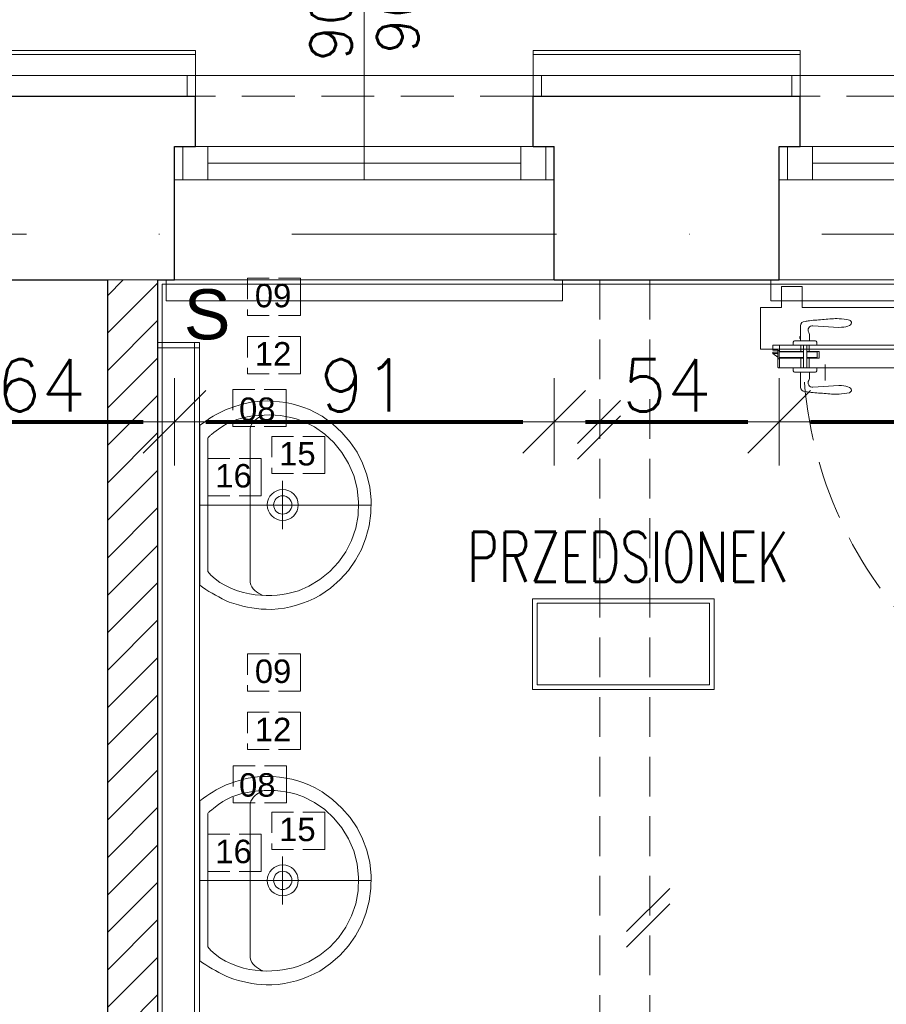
# Model space of a CAD drawing. Header units: metres. Extents: x 7408630 to 15602436, y 5561464 to 13303678.
# Tile 118 of 123: x 7412250 to 7412458, y 5567110 to 5567346. Entities that reach past the tile are written whole.
import ezdxf
from ezdxf.enums import TextEntityAlignment as Align

# ---------------------------------------------------------------- set-up
doc = ezdxf.new("R2010")
doc.units = ezdxf.units.M
doc.header["$MEASUREMENT"] = 0
for name, pattern in [('CARKOVANA', [7.5, 5, -2.5]), ('CENTER', [0.6, 0.375, -0.075, 0.075, -0.075]), ('DASHDOT', [25.4, 12.7, -6.35, 0, -6.35]), ('HIDDEN', [9.525, 6.35, -3.175]), ('Hidden Line', [391.222223, 282.222223, -109]), ('HIDDEN2', [4.7625, 3.175, -1.5875])]:
    doc.linetypes.add(name, pattern=pattern)
for name, color, linetype, lineweight in [('!! 0_ Istn-okna', 6, 'Continuous', 13), ('!! 0_ Istn-sciany', 3, 'Continuous', 30), ('!! 0_ Istn-widok', 1, 'Continuous', 15), ('!! 0_Istn-cienka', 4, 'Continuous', 9), ('!! 0_Opis_okna', 8, 'Continuous', 15), ('!! 0_Opis_pom', 9, 'Continuous', 13), ('!! 0_Osie', 1, 'DASHDOT', 13), ('!! 0_Widok', 1, 'Continuous', 15), ('!! 1_ tynk zewn  - nowy', 21, 'Continuous', 20), ('!! 1_hatch projektowane ściany', 4, 'Continuous', 5), ('!! 1_OPIS POM NOWE', 140, 'Continuous', 5), ('!! 2 ZABUDOWA GK-MDF', 54, 'Continuous', 13), ('!! 2_ remont Ocieplenie', 4, 'ZIGZAG', 5), ('!! 2_Drzwi - nowe remont', 33, 'Continuous', 9), ('!! 2_proj ściany remont', 250, 'Continuous', 25), ('!! 2_wypos-sanitarne', 240, 'Continuous', 9), ('!! wymiary osi', 250, 'Continuous', 5), ('0-osie-liniA', 14, 'DASHDOT', 5), ('Granica', 112, 'Continuous', 80)]:
    doc.layers.add(name, color=color, linetype=linetype, lineweight=lineweight)
doc.layers.add('!! 0_Istn-grzejniki', color=7, linetype='Continuous', lineweight=0, plot=False)
doc.layers.add('Powierzchnia', color=140, linetype='Continuous', lineweight=5, plot=False)
doc.layers.add('!! 2_oznaczenia narozniki', color=7, linetype='Continuous')
doc.layers.add('!! 2_WYBURZENIA DO REMONTU', color=7, linetype='Continuous', lineweight=0, true_color=0x4d4d4d, plot=False)
doc.layers.add('!!2_oznaczenia wyposażenia', color=252, linetype='CARKOVANA', lineweight=13, true_color=0x696969)
doc.styles.add('50', font='ROMANS.shx', dxfattribs={"width": 0.8, "oblique": 10, "height": 10})
doc.styles.add('ARCHETYP', font='romans.shx', dxfattribs={"height": 15})
doc.styles.add('ARIAL', font='tahoma.ttf')
doc.styles.add('ROMANS07', font='arial.ttf')
doc.styles.add('TXT', font='simplex.shx')
doc.linetypes.add('ZIGZAG', pattern='A,0.00254,-5.08,[131,ltypeshp.shx,S=5.08,R=0,X=-5.08,Y=0],-10.16,[131,ltypeshp.shx,S=5.08,R=180,X=5.08,Y=0],-5.08', length=20.32254)
doc.dimstyles.new('DIM50', dxfattribs={"dimscale": 5, "dimtxt": 2, "dimasz": 1, "dimexe": 0, "dimexo": 0, "dimgap": 0.5, "dimtad": 1, "dimdec": 4, "dimrnd": 0.5, "dimdsep": 46, "dimtxsty": 'TXT', "dimblk": 'TICK1', "dimblk1": 'TICK1', "dimblk2": 'TICK1', "dimsah": 1, "dimcen": 0, "dimse1": 1, "dimse2": 1, "dimclrd": 1, "dimclre": 7, "dimclrt": 9, "dimadec": 0, "dimazin": 0, "dimtfac": 1, "dimtdec": 4, "dimtmove": 2, "dimatfit": 3, "dimldrblk": 'TICK1', "dimfxl": 1, "dimtolj": 1, "dimarcsym": 0})

# ---------------------------------------------------------------- blocks, each defined once
blk = doc.blocks.new('8544-EI60')
at = {"color": 254, "true_color": 0xe9d9be}
for p, q in [((-5.3, 0), (6, 0)), ((6, 0), (7.4, -1.4)), ((-7.5, -2.2), (-7.5, -2.2)), ((-7.5, -5.2), (-7.5, -5.2)), ((-7.5, -8.2), (-7.5, -8.2)), ((-5.6, -0.1), (-7.4, -1.9)), ((-5.5, -3), (-7.4, -4.9)), ((-5.5, -6), (-7.4, -7.9)), ((-5.5, -1.4), (-6.6, -2.6)), ((-5.5, -4.4), (-6.6, -5.6)), ((-5.5, -7.4), (-6.6, -8.6)), ((-5.5, -3), (-5.5, -1.4)), ((-5.5, -6), (-5.5, -4.4)), ((-5.5, -7.4), (-5.3, -8)), ((-5.3, -8), (-1.2, -8)), ((-4.5, -3.9), (-4.5, -1)), ((-4.5, -1), (5, -1)), ((-4.5, -3.9), (0.4, -2.7)), ((-4.5, -5), (0.1, -3.8)), ((-4.5, -7), (-4.5, -5)), ((-4.5, -7), (-1.2, -7)), ((-0.7, -8.5), (-1.1, -12.4)), ((0.3, -8.6), (-0.1, -12.1)), ((3.1, -13.5), (-0.1, -13.5)), ((0.1, -3.8), (5.2, -7.4)), ((3, -12.5), (0.3, -12.5)), ((0.4, -2.7), (5, -6.1)), ((5, -6.1), (5, -1)), ((6, -1.4), (6.6, -2.1)), ((6, -3.2), (6, -1.4)), ((6, -3.2), (7.4, -4.5)), ((6, -4.6), (6.6, -5.3)), ((6, -6), (6, -4.6)), ((6.7, -6.4), (7.5, -6)), ((7.5, -1.7), (7.5, -1.7)), ((7.5, -4.9), (7.5, -4.9)), ((7.5, -8), (7.6, -9.4))]:
    blk.add_line(p, q, dxfattribs=at)
for centre, radius, start, end in [((-5.3, -0.5), 0.5, 90, 135), ((-7, -2.2), 0.5, 135, 180), ((-7, -2.2), 0.5, 180, 315), ((-7, -5.2), 0.5, 135, 180), ((-7, -5.2), 0.5, 180, 315), ((-7, -8.2), 0.5, 135, 180), ((-7, -8.2), 0.5, 180, 315), ((-1.2, -8.5), 1.5, 354.4366, 90), ((-1.2, -8.5), 0.5, 354.4366, 90), ((0.4, -12.5), 1.5, 174.4366, 180.4125), ((-0.1, -12.5), 1, 180.4125, 270), ((0.3, -12.1), 0.4, 174.4366, 270), ((3, -11.5), 1, 270, 290.1212), ((3.1, -12.5), 1, 270, 288.9845), ((0.1, -3.8), 9.19, 290.1212, 302.4406), ((0.1, -3.8), 10.2, 288.9845, 310.5414), ((3.7, -9.5), 2.5, 302.4406, 54.3761), ((6.5, -6), 0.5, 180, 296.5747), ((7, -1.7), 0.5, 225, 0), ((7, -4.9), 0.5, 225, 0), ((5.1, -9.7), 2.5, 310.5414, 5.5701), ((7, -1.7), 0.5, 0, 45), ((7, -4.9), 0.5, 0, 45)]:
    blk.add_arc(centre, radius, start, end, dxfattribs=at)
blk = doc.blocks.new('zaw-dr-90-p')
at = {"color": 2, "linetype": 'CENTER', "ltscale": 0.2}
for p, q in [((24.5, 24), (31, 24)), ((12, 0), (-12, 0)), ((0, 12), (0, -12)), ((24.5, 19), (31, 19))]:
    blk.add_line(p, q, dxfattribs=at)
at = {"ltscale": 0.2}
for p, q in [((10, 12), (6.5, 12)), ((10, 0), (10, 6.5))]:
    blk.add_line(p, q, dxfattribs=at)
blk.add_lwpolyline([(0, 6.5), (23.5, 6.5, 0.414214), (28, 11), (28, 31), (24.5, 31), (24.5, 11, -0.414214), (23.5, 10), (0, 10, 4.561698), (7.6, 6.5), (4.9, 4.2)], format="xyb", dxfattribs=at)
blk.add_lwpolyline([(10, 10), (10, 39), (6.5, 39), (6.5, 10)], dxfattribs=at)
blk.add_lwpolyline([(-0.2, -0.2), (-2.5, -0.2), (-2.5, 0.2), (-0.2, 0.2), (-0.2, 2.5), (0.2, 2.5), (0.2, 0.2), (2.8, 0.2), (2.8, -0.2), (0.2, -0.2), (0.2, -2.8), (-0.2, -2.8)], close=True)
blk.add_circle((0, 0), 6.5, dxfattribs=at)
blk = doc.blocks.new('drzwi 90- sc 12')
h = blk.add_hatch()
h.set_pattern_fill('ANSI37', color=256, scale=0.022, angle=0.001, style=0)
h.set_pattern_definition([(45.0010491, (2407.02095, 648.17796), (-0.04939231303, 0.04939050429), []), (135.0010491, (2407.02095, 648.17796), (-0.04939050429, -0.04939231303), [])])
h.paths.add_polyline_path([(-13715.37, 20305.72), (-13715.57, 20305.72), (-13715.57, 20307.72), (-13715.37, 20307.72)])
h = blk.add_hatch()
h.set_pattern_fill('ANSI37', color=256, scale=0.022, angle=0.001, style=0)
h.set_pattern_definition([(135.0010491, (4473.9854, -4604.62511), (0.04939050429, 0.04939231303), []), (45.0010491, (4473.9854, -4604.62511), (0.04939231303, -0.04939050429), [])])
h.paths.add_polyline_path([(-13617.17, 20305.72), (-13616.97, 20305.72), (-13616.97, 20306.72), (-13617.17, 20306.72)])
h.paths.add_polyline_path([(-13617.17, 20306.72), (-13616.97, 20306.72), (-13616.97, 20307.72), (-13617.17, 20307.72)])
for p, q in [((-13617.77, 20410.26), (-13616.92, 20411.46)), ((-13616.92, 20410.26), (-13616.92, 20411.46)), ((-13616.62, 20411.46), (-13616.92, 20411.46)), ((-13616.62, 20411.46), (-13616.92, 20411.46)), ((-13616.62, 20410.26), (-13616.62, 20411.46)), ((-13616.62, 20410.26), (-13616.62, 20411.26)), ((-13616.12, 20410.26), (-13616.12, 20411.46)), ((-13616.12, 20411.46), (-13615.02, 20411.46)), ((-13614.92, 20411.36), (-13614.92, 20313.77)), ((-13620.32, 20410.16), (-13620.32, 20313.77)), ((-13618, 20409.86), (-13620.32, 20409.86)), ((-13616.12, 20410.26), (-13620.22, 20410.26)), ((-13616.12, 20410.26), (-13620, 20410.26)), ((-13618.17, 20410.26), (-13618.17, 20409.96)), ((-13618.17, 20410.26), (-13616.22, 20410.26)), ((-13618.17, 20410.26), (-13616.22, 20410.26)), ((-13618.17, 20409.96), (-13616.22, 20409.96)), ((-13618, 20404.16), (-13618, 20409.96)), ((-13617.9, 20404.16), (-13617.9, 20409.96)), ((-13616.62, 20410.66), (-13616.62, 20410.86)), ((-13616.5, 20404.16), (-13616.5, 20409.96)), ((-13616.4, 20404.16), (-13616.4, 20409.96)), ((-13614.92, 20409.86), (-13616.4, 20409.86)), ((-13616.22, 20410.26), (-13616.22, 20409.96)), ((-13616.22, 20409.96), (-13616.22, 20410.26)), ((-13618, 20404.76), (-13620.32, 20404.76)), ((-13620.32, 20404.16), (-13614.92, 20404.16)), ((-13616.4, 20404.76), (-13614.92, 20404.76)), ((-13620.32, 20403.36), (-13614.92, 20403.36)), ((-13618, 20402.76), (-13620.32, 20402.76)), ((-13618, 20400.34), (-13618, 20403.36)), ((-13617.9, 20400.84), (-13617.9, 20403.36)), ((-13616.5, 20400.84), (-13616.5, 20403.36)), ((-13616.4, 20400.34), (-13616.4, 20403.36)), ((-13616.4, 20402.76), (-13614.92, 20402.76)), ((-13618, 20400.34), (-13616.4, 20400.34)), ((-13616.5, 20400.84), (-13617.9, 20400.84)), ((-13617.9, 20400.84), (-13616.5, 20400.84)), ((-13619.54, 20398.92), (-13623.37, 20398.92)), ((-13619.54, 20398.92), (-13623.37, 20398.92)), ((-13620.32, 20313.47), (-13620.32, 20317.97)), ((-13614.92, 20312.27), (-13614.92, 20317.97)), ((-13614.92, 20313.77), (-13620.32, 20313.77)), ((-13618.22, 20313.37), (-13620.22, 20313.37)), ((-13618.22, 20313.67), (-13618.22, 20313.37)), ((-13618.22, 20313.67), (-13616.42, 20313.67)), ((-13615.92, 20313.17), (-13615.92, 20312.17)), ((-13615.92, 20312.17), (-13615.02, 20312.17)), ((-13617.77, 20311.12), (-13617.77, 20305.72)), ((-13617.77, 20311.12), (-13617.77, 20305.72)), ((-13617.37, 20309.92), (-13617.37, 20305.82)), ((-13616.17, 20309.92), (-13617.37, 20309.92)), ((-13616.17, 20309.92), (-13616.17, 20311.02)), ((-13715.57, 20308.32), (-13715.57, 20308.56)), ((-13715.57, 20307.69), (-13715.57, 20308.56)), ((-13715.57, 20307.82), (-13715.57, 20308.56)), ((-13715.57, 20307.72), (-13715.37, 20307.72)), ((-13715.77, 20301.96), (-13716.27, 20301.96)), ((-13616.77, 20301.96), (-13616.27, 20301.96))]:
    blk.add_line(p, q)
at = {"ltscale": 0.2}
for p, q in [((-13620.32, 20406.56), (-13621.08, 20406.56)), ((-13614.92, 20406.56), (-13614.16, 20406.56)), ((-13621.38, 20404.81), (-13624.98, 20404.81)), ((-13621.38, 20406.26), (-13621.38, 20401.26)), ((-13613.86, 20406.26), (-13613.86, 20401.26)), ((-13613.86, 20404.81), (-13610.26, 20404.81)), ((-13613.36, 20405.01), (-13613.36, 20404.81)), ((-13613.36, 20405.01), (-13612.86, 20405.01)), ((-13612.86, 20405.01), (-13612.86, 20404.81)), ((-13624.98, 20401.86), (-13624.58, 20395.61)), ((-13621.38, 20402.71), (-13622.87, 20402.71)), ((-13613.86, 20402.71), (-13612.38, 20402.71)), ((-13610.26, 20401.86), (-13610.66, 20395.61)), ((-13620.32, 20400.96), (-13621.08, 20400.96)), ((-13614.92, 20400.96), (-13614.16, 20400.96))]:
    blk.add_line(p, q, dxfattribs=at)
at = {"linetype": 'Hidden Line', "lineweight": 9, "ltscale": 0.05}
for p, q in [((-13616.27, 20311.12), (-13716.27, 20311.12)), ((-13715.07, 20305.72), (-13617.47, 20305.72))]:
    blk.add_line(p, q, dxfattribs=at)
for points in [[(-13665.27, 20284.96), (-13665.27, 20325.83)], [(-13615.57, 20309.64), (-13615.32, 20309.64), (-13615.32, 20309.82), (-13616.32, 20309.82), (-13616.32, 20309.64), (-13615.92, 20309.64)], [(-13715.37, 20307.72), (-13715.37, 20305.72), (-13715.57, 20305.72), (-13715.57, 20307.72)]]:
    blk.add_lwpolyline(points)
at = {"ltscale": 0.2}
for points in [[(-13715.57, 20307.51), (-13715.57, 20309.48, 0.414214), (-13715.91, 20309.82), (-13719.43, 20309.82, 0.414214), (-13719.77, 20309.48), (-13719.77, 20308.92), (-13719.59, 20308.92), (-13719.59, 20309.48, -0.414214), (-13719.43, 20309.64), (-13716.97, 20309.64)], [(-13716.97, 20309.64), (-13715.91, 20309.64, -0.414214), (-13715.75, 20309.48), (-13715.75, 20307.51)], [(-13615.92, 20309.64), (-13616.63, 20309.64, 0.414214), (-13616.79, 20309.48), (-13616.79, 20305.58, -0.414214), (-13617.13, 20305.24), (-13617.58, 20305.24, 0.414214), (-13617.74, 20305.08), (-13617.74, 20304.48, -0.414214), (-13618.08, 20304.14), (-13619.26, 20304.14, -0.414214), (-13619.6, 20304.48), (-13619.6, 20305.15, 1), (-13619.79, 20305.15), (-13619.79, 20301.96, 0.414214), (-13619.63, 20301.8), (-13617.11, 20301.8, 0.414214), (-13616.95, 20301.96), (-13616.95, 20302.52), (-13616.77, 20302.52), (-13616.77, 20301.96, -0.414214), (-13617.11, 20301.62), (-13619.63, 20301.62, -0.414214), (-13619.97, 20301.96), (-13619.97, 20305.15, -1), (-13619.42, 20305.15), (-13619.42, 20304.48, 0.414214), (-13619.26, 20304.32), (-13618.08, 20304.32, 0.414214), (-13617.92, 20304.48), (-13617.92, 20305.08, -0.414214), (-13617.58, 20305.42), (-13617.13, 20305.42, 0.414214), (-13616.97, 20305.58), (-13616.97, 20309.48, -0.414214), (-13616.63, 20309.82), (-13613.11, 20309.82, -0.414214), (-13612.77, 20309.48), (-13612.77, 20308.92), (-13612.95, 20308.92), (-13612.95, 20309.48, 0.414214), (-13613.11, 20309.64), (-13615.57, 20309.64)], [(-13616.43, 20309.49), (-13616.43, 20309.64), (-13616.63, 20309.64, 0.414214), (-13616.79, 20309.48), (-13616.79, 20306.14), (-13615.99, 20306.14), (-13615.99, 20306.34), (-13614.39, 20306.34), (-13614.39, 20309.64), (-13614.93, 20309.64), (-13614.93, 20309.49)], [(-13715.75, 20307.76), (-13715.75, 20305.58, 0.414214), (-13715.41, 20305.24), (-13714.96, 20305.24, -0.414214), (-13714.8, 20305.08), (-13714.8, 20304.48, 0.414214), (-13714.46, 20304.14), (-13713.28, 20304.14, 0.414214), (-13712.94, 20304.48), (-13712.94, 20305.15, -1), (-13712.75, 20305.15), (-13712.75, 20301.96, -0.414214), (-13712.91, 20301.8), (-13715.43, 20301.8, -0.414214), (-13715.59, 20301.96), (-13715.59, 20302.52), (-13715.77, 20302.52), (-13715.77, 20301.96, 0.414214), (-13715.43, 20301.62), (-13712.91, 20301.62, 0.414214), (-13712.57, 20301.96), (-13712.57, 20305.15, 1), (-13713.12, 20305.15), (-13713.12, 20304.48, -0.414214), (-13713.28, 20304.32), (-13714.46, 20304.32, -0.414214), (-13714.62, 20304.48), (-13714.62, 20305.08, 0.414214), (-13714.96, 20305.42), (-13715.41, 20305.42, -0.414214), (-13715.57, 20305.58), (-13715.57, 20307.64)]]:
    blk.add_lwpolyline(points, format="xyb", dxfattribs=at)
at = {"lineweight": 30}
for points in [[(-13716.27, 20308.92), (-13721.27, 20308.92)], [(-13716.27, 20308.92), (-13716.27, 20296.92)], [(-13614.27, 20308.92), (-13609.27, 20308.92)], [(-13614.27, 20308.92), (-13614.27, 20296.92)]]:
    blk.add_lwpolyline(points, dxfattribs=at)
for points in [[(-13616.97, 20307.72), (-13617.17, 20307.72), (-13617.17, 20305.72), (-13616.97, 20305.72)], [(-13616.79, 20308.82), (-13616.97, 20308.82), (-13616.97, 20307.42), (-13616.79, 20307.42)]]:
    blk.add_lwpolyline(points, close=True)
for centre, radius, start, end in [((-13615.02, 20411.36), 0.1, 0, 90), ((-13620.22, 20410.16), 0.1, 90, 180), ((-13620.22, 20313.47), 0.1, 180, 270), ((-13616.42, 20313.17), 0.5, 0, 90), ((-13615.02, 20312.27), 0.1, 270, 0), ((-13616.27, 20311.02), 0.1, 0, 90), ((-13617.47, 20305.82), 0.1, 270, 0)]:
    blk.add_arc(centre, radius, start, end)
at = {"ltscale": 0.2}
for centre, radius, start, end in [((-13621.08, 20406.26), 0.3, 90, 180), ((-13614.16, 20406.26), 0.3, 0, 90), ((-13624.98, 20403.76), 1.05, 90, 180), ((-13610.26, 20403.76), 1.05, 0, 90), ((-13623.93, 20401.96), 1.05, 58.6119, 185.465), ((-13622.87, 20403.71), 1, 238.6119, 270), ((-13612.38, 20403.71), 1, 270, 301.3881), ((-13611.31, 20401.96), 1.05, 354.535, 121.3881), ((-13621.08, 20401.26), 0.3, 180, 270), ((-13614.16, 20401.26), 0.3, 270, 0), ((-13625.63, 20393.35), 0.74, 198.9246, 270), ((-13609.61, 20393.35), 0.74, 270, 341.0754)]:
    blk.add_arc(centre, radius, start, end, dxfattribs=at)
at = {"linetype": 'Hidden Line', "lineweight": 9, "ltscale": 0.05}
blk.add_arc((-13615.5, 20305.14), 99.12, 94.8005, 177.6944, dxfattribs=at)
at = {"ltscale": 0.2}
blk.add_ellipse((-13625.63, 20395.61), major_axis=(0, 3), ratio=0.347016, start_param=3.132997, end_param=4.712389, dxfattribs=at)
at = {"ltscale": 0.2, "extrusion": (0, 0, -1)}
blk.add_ellipse((-13609.62, 20395.61), major_axis=(0, 3), ratio=0.347016, start_param=3.132997, end_param=4.712389, dxfattribs=at)
at = {"ltscale": 0.2}
for points in [[(-13626.03, 20403.76), (-13626.09, 20403.41), (-13626.32, 20401.88), (-13626.44, 20399.16), (-13626.83, 20395.94), (-13626.48, 20393.94), (-13626.33, 20393.11)], [(-13609.21, 20403.76), (-13609.16, 20403.41), (-13608.93, 20401.88), (-13608.8, 20399.16), (-13608.41, 20395.94), (-13608.76, 20393.94), (-13608.91, 20393.11)]]:
    blk.add_open_spline(points, degree=3, knots=[0, 0, 0, 0, 1.06066, 4.623314, 8.177981, 10.699943, 10.699943, 10.699943, 10.699943], dxfattribs=at)
at = {"xscale": 0.09999999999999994, "yscale": 0.09999999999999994, "zscale": 0.09999999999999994, "rotation": 180.0000000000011}
for name, p in [('zaw-dr-90-p', (-13614.92, 20310.92)), ('8544-EI60', (-13618.67, 20304.32))]:
    blk.add_blockref(name, p, dxfattribs=at)
at = {"extrusion": (0, 0, -1), "xscale": 0.09999999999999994, "yscale": 0.09999999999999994, "zscale": -0.1, "rotation": 179.9999999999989}
blk.add_blockref('8544-EI60', (13713.87, 20304.32), dxfattribs=at)
blk = doc.blocks.new('A$C527aaae0')
for points in [[(0.1915, -0.001), (0.1975, -0.0093), (0.203, -0.0173), (0.2082, -0.025), (0.213, -0.0326), (0.2175, -0.0402), (0.2216, -0.0479), (0.2255, -0.0558), (0.2292, -0.0639), (0.2328, -0.0735), (0.2366, -0.0845), (0.2399, -0.0953), (0.2429, -0.1061), (0.2453, -0.1169), (0.2473, -0.1278), (0.2487, -0.1389), (0.2495, -0.1502), (0.2498, -0.1618), (0.2492, -0.1766), (0.2478, -0.1918), (0.2457, -0.2067), (0.2428, -0.2214), (0.239, -0.2358), (0.2344, -0.25), (0.2289, -0.2639), (0.2225, -0.2775), (0.2132, -0.2936), (0.1947, -0.319), (0.174, -0.3415), (0.1513, -0.361), (0.1268, -0.3776), (0.1005, -0.391), (0.0726, -0.4011), (0.0432, -0.4079), (0.0125, -0.4112), (-0.0191, -0.4105), (-0.0495, -0.4063), (-0.0786, -0.3988), (-0.1062, -0.3881), (-0.1321, -0.3743), (-0.1563, -0.3574), (-0.1786, -0.3374), (-0.1988, -0.3143), (-0.2168, -0.2883), (-0.2237, -0.2746), (-0.2299, -0.2608), (-0.2353, -0.2468), (-0.24, -0.2327), (-0.2438, -0.2183), (-0.2467, -0.2037), (-0.2487, -0.1888), (-0.2498, -0.1735), (-0.2497, -0.1595), (-0.249, -0.1479), (-0.2479, -0.1367), (-0.2463, -0.1256), (-0.2444, -0.1148), (-0.242, -0.104), (-0.2392, -0.0932), (-0.2359, -0.0823), (-0.2322, -0.0712), (-0.2282, -0.0623), (-0.2242, -0.0541), (-0.22, -0.0461), (-0.2157, -0.0381), (-0.2113, -0.0303), (-0.2067, -0.0225), (-0.2019, -0.0148), (-0.1969, -0.0071), (-0.1921, -0.001)], [(0.1608, -0.0198), (0.1622, -0.0209), (0.1634, -0.022), (0.1645, -0.023), (0.1654, -0.024), (0.1663, -0.025), (0.1672, -0.0261), (0.1682, -0.0273), (0.1692, -0.0287), (0.1739, -0.0344), (0.1821, -0.0451), (0.1893, -0.0557), (0.1954, -0.0665), (0.2007, -0.0776), (0.2051, -0.0891), (0.2087, -0.1012), (0.2116, -0.114), (0.2138, -0.1277), (0.2152, -0.1416), (0.216, -0.1551), (0.2162, -0.1682), (0.2158, -0.181), (0.2146, -0.1937), (0.2128, -0.2063), (0.2103, -0.2189), (0.2069, -0.2316), (0.2007, -0.2493), (0.1874, -0.2756), (0.1704, -0.3001), (0.1499, -0.3221), (0.1263, -0.3413), (0.1, -0.3573), (0.0711, -0.3696), (0.0402, -0.3777), (0.0074, -0.3812), (-0.0248, -0.3802), (-0.0555, -0.3745), (-0.0846, -0.3645), (-0.1119, -0.3506), (-0.1369, -0.3331), (-0.1592, -0.3122), (-0.1785, -0.2885), (-0.1945, -0.2622), (-0.2053, -0.2373), (-0.2088, -0.2247), (-0.2117, -0.2119), (-0.2139, -0.1991), (-0.2155, -0.1862), (-0.2165, -0.1732), (-0.2167, -0.1601), (-0.2161, -0.147), (-0.2148, -0.1337), (-0.2129, -0.12), (-0.2097, -0.1056), (-0.2052, -0.0909), (-0.1995, -0.0763), (-0.1928, -0.0622), (-0.1851, -0.049), (-0.1767, -0.0372), (-0.1676, -0.0271), (-0.159, -0.0198)]]:
    blk.add_lwpolyline(points, close=True)
blk.add_lwpolyline([(0.2151, -0.1518), (0.2126, -0.1464), (0.21, -0.1415), (0.2071, -0.1372), (0.2038, -0.1333), (0.2, -0.1297), (0.1955, -0.1264), (0.1903, -0.1232), (0.1842, -0.1211), (-0.1851, -0.1211), (-0.1909, -0.1228), (-0.1959, -0.1256), (-0.2003, -0.1289), (-0.2043, -0.1326), (-0.2078, -0.1367), (-0.2109, -0.1413), (-0.2137, -0.1463), (-0.2163, -0.1518), (-0.2163, -0.1521)])
at = {"lineweight": 5}
for points in [[(0.1863, -0.1214), (0.1863, -0.1211)], [(0.1863, -0.1211), (0.1863, -0.1214)]]:
    blk.add_lwpolyline(points, dxfattribs=at)
for radius in [0.0371, 0.0219]:
    blk.add_circle((0.0005, -0.1995), radius)
at = {"layer": 'DEFPOINTS', "lineweight": 5}
for points in [[(0, 0), (0, -0.4111)], [(-0.0573, -0.1985), (0.0582, -0.1985)]]:
    blk.add_lwpolyline(points, dxfattribs=at)
blk = doc.blocks.new('BLOK OSI')
at = {"layer": '0-osie-liniA', "ltscale": 5}
blk.add_lwpolyline([(48639.33021, -194402.0883), (55424.2848, -194402.0883)], dxfattribs=at)
blk = doc.blocks.new('1_ok-opis')
blk.add_line((0, 111.61), (0, 50))
blk.add_circle((0, 128.61), 17)
at = {"style": '50', "oblique": 10, "width": 0.8}
for tag, rotation, p in [('NR', 90, (0, 128.61)), ('NR', 270, (0, 128.61)), ('SZEROKOŚĆ', 270, (8, 78.29)), ('SZEROKOŚĆ', 90, (-8, 78.29)), ('WYSOKOŚĆ', 270, (-8, 78.29)), ('WYSOKOŚĆ', 90, (8, 78.29))]:
    blk.add_attdef(tag, text='', height=10, rotation=rotation, dxfattribs=at).set_placement(p, align=Align.MIDDLE)
blk = doc.blocks.new('TICK1')
at = {"color": 0}
for p, q in [((0, -1.4), (0, 1.4)), ((0, 0), (-1, 0))]:
    blk.add_line(p, q, dxfattribs=at)
at = {"color": 2}
blk.add_line((-1, -1), (1, 1), dxfattribs=at)
blk = doc.blocks.new('*D539')
at = {"layer": '!! wymiary osi', "color": 1, "lineweight": -2, "transparency": 16777216}
blk.add_line((72904.92, -194385.62), (72953.92, -194385.62), dxfattribs=at)
at = {"layer": 'DEFPOINTS', "color": 0, "transparency": 16777216}
for p in [(72897.42, -194351.59), (72961.42, -194351.59), (72961.42, -194385.62)]:
    blk.add_point(p, dxfattribs=at)
at = {"layer": '!! wymiary osi', "color": 1, "lineweight": -2, "transparency": 16777216, "xscale": 7.5, "yscale": 7.5, "zscale": 7.5, "rotation": 180}
blk.add_blockref('TICK1', (72897.42, -194385.62), dxfattribs=at)
at = {"layer": '!! wymiary osi', "color": 1, "lineweight": -2, "transparency": 16777216, "xscale": 7.5, "yscale": 7.5, "zscale": 7.5}
blk.add_blockref('TICK1', (72961.42, -194385.62), dxfattribs=at)
at = {"layer": '!! wymiary osi', "color": 9, "transparency": 16777216, "insert": (72929.42, -194376.87), "char_height": 12.5, "attachment_point": 5, "style": 'TXT'}
blk.add_mtext('\\A1;64', dxfattribs=at)
blk = doc.blocks.new('*D540')
at = {"layer": '!! wymiary osi', "color": 1, "lineweight": -2, "transparency": 16777216}
blk.add_line((72968.92, -194385.62), (73044.92, -194385.62), dxfattribs=at)
at = {"layer": 'DEFPOINTS', "color": 0, "transparency": 16777216}
for p in [(72961.42, -194351.59), (73052.42, -194351.59), (73052.42, -194385.62)]:
    blk.add_point(p, dxfattribs=at)
at = {"layer": '!! wymiary osi', "color": 1, "lineweight": -2, "transparency": 16777216, "xscale": 7.5, "yscale": 7.5, "zscale": 7.5, "rotation": 180}
blk.add_blockref('TICK1', (72961.42, -194385.62), dxfattribs=at)
at = {"layer": '!! wymiary osi', "color": 1, "lineweight": -2, "transparency": 16777216, "xscale": 7.5, "yscale": 7.5, "zscale": 7.5}
blk.add_blockref('TICK1', (73052.42, -194385.62), dxfattribs=at)
at = {"layer": '!! wymiary osi', "color": 9, "transparency": 16777216, "insert": (73006.92, -194376.87), "char_height": 12.5, "attachment_point": 5, "style": 'TXT'}
blk.add_mtext('\\A1;91', dxfattribs=at)
blk = doc.blocks.new('*D541')
at = {"layer": '!! wymiary osi', "color": 1, "lineweight": -2, "transparency": 16777216}
blk.add_line((73059.92, -194385.62), (73098.92, -194385.62), dxfattribs=at)
at = {"layer": 'DEFPOINTS', "color": 0, "transparency": 16777216}
for p in [(73052.42, -194351.59), (73106.42, -194351.59), (73106.42, -194385.62)]:
    blk.add_point(p, dxfattribs=at)
at = {"layer": '!! wymiary osi', "color": 1, "lineweight": -2, "transparency": 16777216, "xscale": 7.5, "yscale": 7.5, "zscale": 7.5, "rotation": 180}
blk.add_blockref('TICK1', (73052.42, -194385.62), dxfattribs=at)
at = {"layer": '!! wymiary osi', "color": 1, "lineweight": -2, "transparency": 16777216, "xscale": 7.5, "yscale": 7.5, "zscale": 7.5}
blk.add_blockref('TICK1', (73106.42, -194385.62), dxfattribs=at)
at = {"layer": '!! wymiary osi', "color": 9, "transparency": 16777216, "insert": (73079.42, -194376.87), "char_height": 12.5, "attachment_point": 5, "style": 'TXT'}
blk.add_mtext('\\A1;54', dxfattribs=at)
blk = doc.blocks.new('*D542')
at = {"layer": '!! wymiary osi', "color": 1, "lineweight": -2, "transparency": 16777216}
blk.add_line((73113.92, -194385.62), (73189.92, -194385.62), dxfattribs=at)
at = {"layer": 'DEFPOINTS', "color": 0, "transparency": 16777216}
for p in [(73106.42, -194351.59), (73197.42, -194351.59), (73197.42, -194385.62)]:
    blk.add_point(p, dxfattribs=at)
at = {"layer": '!! wymiary osi', "color": 1, "lineweight": -2, "transparency": 16777216, "xscale": 7.5, "yscale": 7.5, "zscale": 7.5, "rotation": 180}
blk.add_blockref('TICK1', (73106.42, -194385.62), dxfattribs=at)
at = {"layer": '!! wymiary osi', "color": 1, "lineweight": -2, "transparency": 16777216, "xscale": 7.5, "yscale": 7.5, "zscale": 7.5}
blk.add_blockref('TICK1', (73197.42, -194385.62), dxfattribs=at)
at = {"layer": '!! wymiary osi', "color": 9, "transparency": 16777216, "insert": (73151.92, -194376.87), "char_height": 12.5, "attachment_point": 5, "style": 'TXT'}
blk.add_mtext('\\A1;91', dxfattribs=at)
blk = doc.blocks.new('*D575')
at = {"layer": '!! wymiary osi', "color": 1, "lineweight": -2, "transparency": 16777216}
blk.add_line((72650.92, -193783.29), (72937.92, -193783.29), dxfattribs=at)
at = {"layer": 'DEFPOINTS', "color": 0, "transparency": 16777216}
for p in [(72945.42, -193783.29), (72643.42, -194351.59), (72945.42, -194351.59)]:
    blk.add_point(p, dxfattribs=at)
at = {"layer": '!! wymiary osi', "color": 1, "lineweight": -2, "transparency": 16777216, "xscale": 7.5, "yscale": 7.5, "zscale": 7.5, "rotation": 180}
blk.add_blockref('TICK1', (72643.42, -193783.29), dxfattribs=at)
at = {"layer": '!! wymiary osi', "color": 1, "lineweight": -2, "transparency": 16777216, "xscale": 7.5, "yscale": 7.5, "zscale": 7.5}
blk.add_blockref('TICK1', (72945.42, -193783.29), dxfattribs=at)
at = {"layer": '!! wymiary osi', "color": 9, "transparency": 16777216, "insert": (72794.42, -193774.54), "char_height": 12.5, "attachment_point": 5, "style": 'TXT'}
blk.add_mtext('\\A1;302', dxfattribs=at)
blk = doc.blocks.new('*D576')
at = {"layer": '!! wymiary osi', "color": 1, "lineweight": -2, "transparency": 16777216}
for p, q in [((72937.92, -193783.29), (72930.42, -193783.29)), ((72945.42, -193783.29), (72957.42, -193783.29)), ((72964.92, -193783.29), (72972.42, -193783.29))]:
    blk.add_line(p, q, dxfattribs=at)
at = {"layer": 'DEFPOINTS', "color": 0, "transparency": 16777216}
for p in [(72957.42, -193783.29), (72945.42, -194351.59), (72957.42, -194351.59)]:
    blk.add_point(p, dxfattribs=at)
at = {"layer": '!! wymiary osi', "color": 1, "lineweight": -2, "transparency": 16777216, "xscale": 7.5, "yscale": 7.5, "zscale": 7.5}
blk.add_blockref('TICK1', (72945.42, -193783.29), dxfattribs=at)
at = {"layer": '!! wymiary osi', "color": 1, "lineweight": -2, "transparency": 16777216, "xscale": 7.5, "yscale": 7.5, "zscale": 7.5, "rotation": 180}
blk.add_blockref('TICK1', (72957.42, -193783.29), dxfattribs=at)
at = {"layer": '!! wymiary osi', "color": 9, "transparency": 16777216, "insert": (72951.42, -193773.29), "char_height": 12.5, "attachment_point": 5, "style": 'TXT'}
blk.add_mtext('\\A1;12', dxfattribs=at)
blk = doc.blocks.new('*D577')
at = {"layer": '!! wymiary osi', "color": 1, "lineweight": -2, "transparency": 16777216}
blk.add_line((72964.92, -193783.29), (73199.92, -193783.29), dxfattribs=at)
at = {"layer": 'DEFPOINTS', "color": 0, "transparency": 16777216}
for p in [(73207.42, -193783.29), (72957.42, -194351.59), (73207.42, -194351.59)]:
    blk.add_point(p, dxfattribs=at)
at = {"layer": '!! wymiary osi', "color": 1, "lineweight": -2, "transparency": 16777216, "xscale": 7.5, "yscale": 7.5, "zscale": 7.5, "rotation": 180}
blk.add_blockref('TICK1', (72957.42, -193783.29), dxfattribs=at)
at = {"layer": '!! wymiary osi', "color": 1, "lineweight": -2, "transparency": 16777216, "xscale": 7.5, "yscale": 7.5, "zscale": 7.5}
blk.add_blockref('TICK1', (73207.42, -193783.29), dxfattribs=at)
at = {"layer": '!! wymiary osi', "color": 9, "transparency": 16777216, "insert": (73082.42, -193774.54), "char_height": 12.5, "attachment_point": 5, "style": 'TXT'}
blk.add_mtext('\\A1;250', dxfattribs=at)
blk = doc.blocks.new('A$C9c944097')
at = {"layer": '!! 1_hatch projektowane ściany'}
h = blk.add_hatch(dxfattribs=at)
h.set_pattern_fill('ANSI31', color=256, scale=2)
h.set_pattern_definition([(45, (-71376.923, 194378.116), (-4.49012806, 4.49012806), [])])
h.paths.add_polyline_path([(1580.5, 26.52787), (1568.5, 26.52787), (1568.5, -261.47213), (1580.5, -261.47213)])
at = {"layer": '!! 0_ Istn-okna'}
for points in [[(1584.5, 58.52787), (1675.5, 58.52787)], [(1729.5, 58.52787), (1820.5, 58.52787)], [(1592.5, 54.52787), (1667.5, 54.52787)], [(1737.5, 54.52787), (1812.5, 54.52787)], [(1584.5, 50.52787), (1675.5, 50.52787)], [(1729.5, 50.52787), (1820.5, 50.52787)]]:
    blk.add_lwpolyline(points, dxfattribs=at)
for points in [[(1586.5, 58.52787), (1592.5, 58.52787), (1592.5, 50.52787), (1586.5, 50.52787)], [(1667.5, 58.52787), (1673.5, 58.52787), (1673.5, 50.52787), (1667.5, 50.52787)], [(1731.5, 58.52787), (1737.5, 58.52787), (1737.5, 50.52787), (1731.5, 50.52787)]]:
    blk.add_lwpolyline(points, close=True, dxfattribs=at)
at = {"layer": '!! 0_ Istn-sciany'}
for points in [[(1515.5, 70.52787), (1589.5, 70.52787)], [(1589.5, 58.52787), (1589.5, 70.52787)], [(1670.5, 70.52787), (1734.5, 70.52787)], [(1670.5, 58.52787), (1670.5, 70.52787)], [(1734.5, 58.52787), (1734.5, 70.52787)], [(1584.5, 58.52787), (1589.5, 58.52787)], [(1584.5, 26.52787), (1584.5, 58.52787)], [(1670.5, 58.52787), (1675.5, 58.52787)], [(1675.5, 26.52787), (1675.5, 58.52787)], [(1729.5, 58.52787), (1734.5, 58.52787)], [(1729.5, 26.52787), (1729.5, 58.52787)], [(1520.5, 26.52787), (1568.5, 26.52787)], [(1580.5, 26.52787), (1584.5, 26.52787)], [(1675.5, 26.52787), (1729.5, 26.52787)]]:
    blk.add_lwpolyline(points, dxfattribs=at)
at = {"layer": '!! 0_ Istn-widok'}
for points in [[(1672.5, 75.52787), (1587.5, 75.52787)], [(1587.5, 70.52787), (1587.5, 75.52787)], [(1672.5, 70.52787), (1672.5, 75.52787)], [(1817.5, 75.52787), (1732.5, 75.52787)], [(1732.5, 70.52787), (1732.5, 75.52787)], [(1582.5, 26.52787), (1582.5, 21.52787)], [(1677.5, 26.52787), (1677.5, 21.52787)], [(1727.5, 26.52787), (1727.5, 21.52787)], [(1582.5, 21.52787), (1677.5, 21.52787)], [(1727.5, 21.52787), (1822.5, 21.52787)]]:
    blk.add_lwpolyline(points, dxfattribs=at)
at = {"layer": '!! 0_Istn-cienka', "linetype": 'HIDDEN', "ltscale": 2}
for points in [[(1670.5, 70.52787), (1589.5, 70.52787)], [(1815.5, 70.52787), (1734.5, 70.52787)], [(1584.5, 26.52787), (1675.5, 26.52787)], [(1729.5, 26.52787), (1820.5, 26.52787)]]:
    blk.add_lwpolyline(points, dxfattribs=at)
at = {"layer": '!! 0_Istn-grzejniki'}
blk.add_lwpolyline([(1820, 24.91489), (1820, 19.91489), (1825, 19.91489), (1825, 9.91489), (1725, 9.91489), (1725, 19.91489), (1730, 19.91489), (1730, 24.91489), (1735, 24.91489), (1735, 19.91489), (1815, 19.91489), (1815, 24.91489)], close=True, dxfattribs=at)
at = {"layer": '!! 0_Opis_pom', "ltscale": 0.7}
for points in [[(1670.32817, -71.65765), (1713.84817, -71.65765), (1713.84817, -49.89765), (1670.32817, -49.89765)], [(1671.41617, -70.56965), (1712.76017, -70.56965), (1712.76017, -50.98565), (1671.41617, -50.98565)]]:
    blk.add_lwpolyline(points, close=True, dxfattribs=at)
at = {"layer": '!! 0_Widok'}
blk.add_lwpolyline([(1568.5, 26.52787), (1580.5, 26.52787)], dxfattribs=at)
at = {"layer": '!! 1_ tynk zewn  - nowy'}
for points in [[(1515.5, 81.52787), (1589.5, 81.52787)], [(1515.5, 80.52787), (1589.5, 80.52787)], [(1589.5, 81.52787), (1589.5, 70.52787)], [(1670.5, 81.52787), (1734.5, 81.52787)], [(1670.5, 81.52787), (1670.5, 70.52787)], [(1670.5, 80.52787), (1734.5, 80.52787)], [(1734.5, 81.52787), (1734.5, 70.52787)]]:
    blk.add_lwpolyline(points, dxfattribs=at)
at = {"layer": '!! 2 ZABUDOWA GK-MDF'}
for points in [[(1590.5, 11.52787), (1580.5, 11.52787)], [(1590.5, 10.27787), (1580.5, 10.27787)], [(1589.25, -261.47213), (1589.25, 11.52787)], [(1590.5, -261.47213), (1590.5, 11.52787)]]:
    blk.add_lwpolyline(points, dxfattribs=at)
at = {"layer": '!! 2_ remont Ocieplenie', "linetype": 'ZIGZAG', "ltscale": 0.75}
for points in [[(1515.5, 75.52787), (1589.5, 75.52787)], [(1670.5, 75.52787), (1734.5, 75.52787)]]:
    blk.add_lwpolyline(points, dxfattribs=at)
at = {"layer": '!! 2_proj ściany remont'}
for points in [[(1568.5, -261.47213), (1568.5, 26.52787)], [(1580.5, -261.47213), (1580.5, 26.52787)]]:
    blk.add_lwpolyline(points, dxfattribs=at)
at = {"layer": '!! 2_WYBURZENIA DO REMONTU', "linetype": 'HIDDEN2', "ltscale": 3}
for points in [[(1686.5, 26.52787), (1686.5, -261.47213)], [(1698.5, 26.52787), (1698.5, -261.47213)]]:
    blk.add_lwpolyline(points, dxfattribs=at)
at = {"layer": '!! 2_WYBURZENIA DO REMONTU'}
for points in [[(1691.42993, -2.36821), (1681.08409, -12.71405)], [(1691.42993, -6.07483), (1681.08409, -16.42067)], [(1703.22433, -119.34483), (1692.87849, -129.69066)], [(1703.22433, -123.05145), (1692.87849, -133.39728)]]:
    blk.add_lwpolyline(points, dxfattribs=at)
at = {"layer": '!!2_oznaczenia wyposażenia', "color": 7}
for points in [[(1601.96229, 26.91316), (1614.71199, 26.91316), (1614.71199, 17.98689), (1601.96229, 17.98689)], [(1601.96229, 12.9478), (1614.71199, 12.9478), (1614.71199, 4.02153), (1601.96229, 4.02153)], [(1598.48549, 0.28495), (1611.2352, 0.28495), (1611.2352, -8.64132), (1598.48549, -8.64132)], [(1607.79703, -10.99212), (1620.54674, -10.99212), (1620.54674, -19.91839), (1607.79703, -19.91839)], [(1592.48532, -16.27916), (1605.23502, -16.27916), (1605.23502, -25.20544), (1592.48532, -25.20544)], [(1601.96201, -63.14281), (1614.71171, -63.14281), (1614.71171, -72.06909), (1601.96201, -72.06909)], [(1601.96201, -77.10818), (1614.71171, -77.10818), (1614.71171, -86.03445), (1601.96201, -86.03445)], [(1598.57399, -89.93582), (1611.32369, -89.93582), (1611.32369, -98.86209), (1598.57399, -98.86209)], [(1607.79676, -101.0481), (1620.54646, -101.0481), (1620.54646, -109.97437), (1607.79676, -109.97437)], [(1592.48504, -106.33514), (1605.23474, -106.33514), (1605.23474, -115.26142), (1592.48504, -115.26142)]]:
    blk.add_lwpolyline(points, dxfattribs=at)
for points in [[(1601.96229, 17.98689), (1614.71199, 17.98689), (1614.71199, 26.91316), (1601.96229, 26.91316)], [(1601.96229, 4.02153), (1614.71199, 4.02153), (1614.71199, 12.9478), (1601.96229, 12.9478)], [(1598.48549, -8.64132), (1611.2352, -8.64132), (1611.2352, 0.28495), (1598.48549, 0.28495)], [(1607.79703, -19.91839), (1620.54674, -19.91839), (1620.54674, -10.99212), (1607.79703, -10.99212)], [(1592.48532, -25.20544), (1605.23502, -25.20544), (1605.23502, -16.27916), (1592.48532, -16.27916)], [(1601.96201, -72.06909), (1614.71171, -72.06909), (1614.71171, -63.14281), (1601.96201, -63.14281)], [(1601.96201, -86.03445), (1614.71171, -86.03445), (1614.71171, -77.10818), (1601.96201, -77.10818)], [(1598.57399, -98.86209), (1611.32369, -98.86209), (1611.32369, -89.93582), (1598.57399, -89.93582)], [(1607.79676, -109.97437), (1620.54646, -109.97437), (1620.54646, -101.0481), (1607.79676, -101.0481)], [(1592.48504, -115.26142), (1605.23474, -115.26142), (1605.23474, -106.33514), (1592.48504, -106.33514)]]:
    blk.add_lwpolyline(points, close=True, dxfattribs=at)
at = {"layer": 'Powierzchnia'}
for points in [[(1266.5, -261.47213), (1568.5, -261.47213), (1568.5, 26.52787), (1266.5, 26.52787)], [(1580.5, -261.47213), (1580.5, 26.52787), (1830.5, 26.52787), (1830.5, -135.47213), (1804.5, -135.47213), (1804.5, -261.47213)], [(1581.5, -260.47213), (1581.5, 25.52787), (1829.5, 25.52787), (1829.5, -134.47213), (1803.5, -134.47213), (1803.5, -260.47213)]]:
    blk.add_lwpolyline(points, close=True, dxfattribs=at)
at = {"layer": '!! 0_Opis_okna'}
ref = blk.add_blockref('1_ok-opis', (1630, 0.52787), dxfattribs=at)
ref.add_attrib('WYSOKOŚĆ', '90', dxfattribs={"layer": '0', "height": 10, "rotation": 90, "style": 'ARCHETYP'}).set_placement((1638, 89.24828), align=Align.MIDDLE)
ref.add_attrib('SZEROKOŚĆ', '90', dxfattribs={"layer": '0', "height": 10, "rotation": 90, "style": 'ARCHETYP'}).set_placement((1622, 87.47483), align=Align.MIDDLE)
ref.add_attrib('NR', 'O3', dxfattribs={"layer": '0', "height": 12, "rotation": 90, "style": 'ARCHETYP'}).set_placement((1630, 137.42932), align=Align.MIDDLE)
at = {"layer": '!! 0_Osie'}
blk.add_blockref('BLOK OSI', (-48933.21142, 194439.57635), dxfattribs=at)
at = {"layer": '!! 2_Drzwi - nowe remont', "rotation": 90.00000000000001}
blk.add_blockref('drzwi 90- sc 12', (22139.42434, 13625.79758), dxfattribs=at)
at = {"layer": '!! 2_wypos-sanitarne', "xscale": 100, "yscale": 100, "zscale": 100, "rotation": 90}
for p in [(1590.5, -27.47213), (1590.5, -117.47213)]:
    blk.add_blockref('A$C527aaae0', p, dxfattribs=at)
at = {"layer": '!! 0_Opis_pom', "ltscale": 0.7, "style": 'TXT', "width": 0.7}
blk.add_text('PRZEDSIONEK', height=12, dxfattribs=at).set_placement((1693.2033, -45.85134), align=Align.CENTER)
at = {"layer": '!! 0_Opis_pom', "ltscale": 0.7, "style": 'ARIAL'}
for tag, p in [('B2,14', (2497.12282, -23.97252)), ('B2,12', (1965.56932, -35.77631)), ('B2,11', (1692.08817, -60.77765)), ('B2,16', (3818.15438, -63.71828)), ('B2,19.1', (5324.74708, -87.92078)), ('B2,17', (4129.82322, -93.25972)), ('B2,15', (3189.46558, -109.69496)), ('B2,10', (1351.71035, -111.25665)), ('B2,13', (2272.99389, -121.89624)), ('A2,5', (1075.52681, -127.78965)), ('B2,18', (4545.51277, -234.12017)), ('B2,19', (5775.76711, -239.42159)), ('A2,4', (318.83322, -329.3265)), ('A2.1', (994.53557, -353.44633)), ('B2.7', (3171.3557, -458.01164)), ('B2.2', (3599.26223, -690.3637)), ('A2.2', (994.53557, -692.67095)), ('B2,21', (4593.23787, -912.69388)), ('A2.3', (455.44717, -940.66614)), ('B2,9', (1798.58924, -939.09545)), ('B2,4', (3116.67143, -940.65712)), ('B2,3', (3297.35823, -941.16418)), ('B2,8', (2517.28573, -960.07338)), ('B2,20', (5834.09772, -965.70749)), ('B2.1', (3927.81794, -970.24709)), ('B2,5', (3309.56672, -1129.12418)), ('B2,6', (3122.36837, -1171.43557)), ('C2,2', (3435.86614, -1487.77973)), ('C2,1', (3957.73656, -2408.10352)), ('C2,3', (3457.72791, -2555.15039)), ('D1,1', (2554.19917, -3205.91504)), ('C2,4', (3866.78124, -3285.77383)), ('D1,4', (1780.27581, -3366.18103)), ('D1,6', (1380.86316, -3373.10994)), ('D1,3', (2098.36626, -3546.18257)), ('C2,5', (3178.15957, -3610.67242)), ('D1,5', (1914.6928, -3621.18339)), ('D1,2', (2201.15492, -3794.18451)), ('D1,7', (477.95048, -4408.76849)), ('D1,8', (338.43039, -4834.32895))]:
    blk.add_attdef(tag, text='', height=11.968, dxfattribs=at).set_placement(p, align=Align.MIDDLE_CENTER)
at = {"layer": '!! 1_OPIS POM NOWE', "style": 'ARIAL'}
for tag, p in [('C2.5B', (3593.7377, -3168.5911)), ('C2,5C', (3526.78796, -3281.02046)), ('C2.4', (3997.15534, -3347.99835)), ('E2,2', (2945.33506, -3413.31629)), ('C2,5A', (3566.4961, -3615.37865)), ('E2.9', (3984.52714, -3783.77287)), ('E2.7', (4645.53364, -3784.14655)), ('D1,2', (2903.25587, -3794.18451)), ('E2.2', (3405.83089, -4049.74196)), ('E2.8', (4380.36687, -4058.97571)), ('E2.6', (5154.87983, -4066.29138)), ('E2.1', (4427.07303, -4318.94156)), ('E2,3', (3401.59976, -4465.83792)), ('E2.4', (3758.95342, -4705.0924)), ('E2.5', (5238.11734, -4786.79525))]:
    blk.add_attdef(tag, text='', height=11.968, dxfattribs=at).set_placement(p, align=Align.MIDDLE_CENTER)
at = {"layer": '!! 2_oznaczenia narozniki', "insert": (1586.72239, 24.27892), "char_height": 12, "attachment_point": 1, "style": 'TXT'}
blk.add_mtext_dynamic_manual_height_columns('{\\fArial|b0|i0|c238|p34;S}', width=15, gutter_width=75, heights=[15], dxfattribs=at)
at = {"layer": '!!2_oznaczenia wyposażenia', "color": 7, "char_height": 7.5, "width": 10.9940302, "attachment_point": 3, "style": 'ROMANS07'}
for s, insert in [('{\\H0.75x;09}', (1612.5003, 25.58062)), ('{\\fArial|b0|i0|c162|p34;\\H0.75x;12}', (1612.5003, 11.61526)), ('{\\fArial|b0|i0|c162|p34;\\H0.75x;08}', (1608.71326, -1.66877)), ('{\\fArial|b0|i0|c162|p34;\\H0.75x;1\\fArial|b0|i0|c238|p34;5}', (1618.33504, -12.32466)), ('{\\fArial|b0|i0|c162|p34;\\H0.75x;1\\fArial|b0|i0|c238|p34;6}', (1603.02333, -17.61171)), ('{\\H0.75x;09}', (1612.50002, -64.47536)), ('{\\fArial|b0|i0|c162|p34;\\H0.75x;12}', (1612.50002, -78.44072)), ('{\\fArial|b0|i0|c162|p34;\\H0.75x;08}', (1608.71299, -91.72475)), ('{\\fArial|b0|i0|c162|p34;\\H0.75x;1\\fArial|b0|i0|c238|p34;5}', (1618.33477, -102.38064)), ('{\\fArial|b0|i0|c162|p34;\\H0.75x;1\\fArial|b0|i0|c238|p34;6}', (1603.02305, -107.66769))]:
    blk.add_mtext(s, dxfattribs=dict(at, insert=insert))
at = {"layer": '!! wymiary osi'}
for base, p1, p2, picture, middle in [((1568.5, 594.829), (1266.5, 26.52787), (1568.5, 26.52787), '*D575', (1417.5, 603.579)), ((1580.5, 594.829), (1568.5, 26.52787), (1580.5, 26.52787), '*D576', (1574.5, 604.829)), ((1830.5, 594.829), (1580.5, 26.52787), (1830.5, 26.52787), '*D577', (1705.5, 603.579)), ((1584.5, -7.5), (1520.5, 26.52787), (1584.5, 26.52787), '*D539', (1552.5, 1.25)), ((1675.5, -7.5), (1584.5, 26.52787), (1675.5, 26.52787), '*D540', (1630, 1.25)), ((1729.5, -7.5), (1675.5, 26.52787), (1729.5, 26.52787), '*D541', (1702.5, 1.25)), ((1820.5, -7.5), (1729.5, 26.52787), (1820.5, 26.52787), '*D542', (1775, 1.25))]:
    dim = blk.add_linear_dim(base=base, p1=p1, p2=p2, dimstyle='DIM50', dxfattribs=at)
    dim.commit()
    dim.dimension.update_dxf_attribs({"geometry": picture, "text_midpoint": middle, "insert": (-71376.92327, 194378.11618)})

msp = doc.modelspace()

# ---------------------------------------------------------------- block references
at = {"layer": 'Granica'}
msp.add_blockref('A$C9c944097', (7410702.59401, 5567256.9858), dxfattribs=at)

doc.saveas('drawing.dxf')
